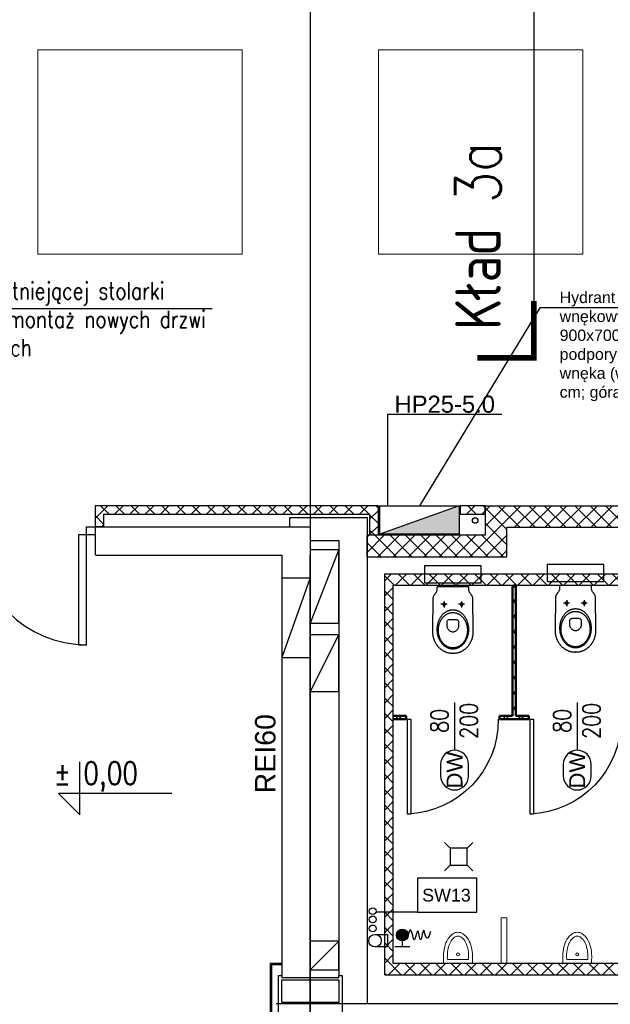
# Model space of a CAD drawing. Header units: centimetres. Extents: x -228435 to 111511, y -89367 to 428125.
# Tile 21 of 219: x -25099 to -19899, y 4995 to 13665. Entities that reach past the tile are written whole.
import ezdxf
from ezdxf.enums import TextEntityAlignment as Align

# ---------------------------------------------------------------- set-up
doc = ezdxf.new("R2010")
doc.units = ezdxf.units.CM
doc.header["$LTSCALE"] = 50
for name, pattern in [('DASHDOT2', [12.7, 6.35, -3.175, 0, -3.175]), ('HIDDEN2', [4.7625, 3.175, -1.5875]), ('HIDDENX2', [19.05, 12.7, -6.35])]:
    doc.linetypes.add(name, pattern=pattern)
doc.layers.get('0').update_dxf_attribs({"color": 8})
for name, color, linetype in [('ARCH_GK', 8, 'Continuous'), ('ARCH_INFO_ETYK_DRZWI', 8, 'Continuous'), ('ARCH_INFO_KOTY_WYSOKOŚCIOWE_IST', 8, 'Continuous'), ('ARCH_INFO_KŁADY ŚCIAN', 8, 'HIDDEN2'), ('ARCH_INFO_ODPORNOŚĆ OGNIOWA', 8, 'Continuous'), ('ARCH_INFO_OPISY', 8, 'Continuous'), ('ARCH_INFO_OPISY_PRZEGRODY', 8, 'Continuous'), ('ARCH_INFO_OSIE_IST', 8, 'DASHDOT2'), ('ARCH_MUROWANE_IST', 8, 'Continuous'), ('ARCH_OTWORY_WENTYLACJA_IST', 8, 'Continuous'), ('ARCH_STAL_IST', 8, 'Continuous'), ('ARCH_WYPOSAŻENIE_SANITARNE', 8, 'Continuous'), ('ARCH_ŚCIANKI_WC_5', 8, 'Continuous'), ('ARCH_ŚLUSARKA_DRZWI', 8, 'Continuous'), ('ARCH_ŻELBET_IST', 8, 'Continuous'), ('bgde_ opis hydranty', 8, 'Continuous'), ('KJP_HYDRANTY', 8, 'Continuous'), ('Kondygnacja -1$0$ARCH_HYDRANTY', 8, 'Continuous'), ('Osie rzutów$0$ARCH_INFO_OSIE_OPISY_IST', 8, 'Continuous')]:
    doc.layers.add(name, color=color, linetype=linetype)
doc.layers.add('ARCH_SUFITY_PODWIESZANE', color=8, linetype='HIDDENX2', lineweight=9)
doc.layers.add('ARCH_WIDOK', color=8, linetype='Continuous', lineweight=13)
doc.styles.add('Arial', font='ARIAL.TTF')
doc.styles.add('Romans', font='Romans.shx')
doc.styles.add('ROMANS-50-CM', font='romans.shx', dxfattribs={"width": 0.8, "height": 10})
doc.dimstyles.new('ISO-25', dxfattribs={"dimtxt": 2.5, "dimasz": 2.5, "dimexe": 1.25, "dimexo": 0.625, "dimtad": 1, "dimtxsty": 'Standard', "dimcen": 2.5, "dimadec": 0, "dimazin": 0, "dimtfac": 1, "dimtmove": 0, "dimatfit": 3, "dimfxl": 0, "dimarcsym": 0})
pattern_1 = [(45, (-121140, -45000), (-67.35192, 67.35192), []), (135, (-121140, -45000), (-67.35192, -67.35192), [])]

# ---------------------------------------------------------------- blocks, each defined once
blk = doc.blocks.new('SU Lampy kwadratowe +0')
at = {"layer": 'ARCH_SUFITY_PODWIESZANE', "ltscale": 2.5}
for points in [[(9620, 5840), (9800, 5840), (9800, 5660), (9620, 5660)], [(9920, 5840), (10100, 5840), (10100, 5660), (9920, 5660)]]:
    blk.add_lwpolyline(points, close=True, dxfattribs=at)
blk = doc.blocks.new('DRZWI_DÓŁ 200')
at = {"layer": 'ARCH_INFO_ETYK_DRZWI'}
blk.add_line((0, 0), (0, -60), dxfattribs=at)
blk.add_lwpolyline([(-17.5, -77.5), (-17.5, -92.5, 1), (17.5, -92.5), (17.5, -77.5, 1)], format="xyb", close=True, dxfattribs=at)
at = {"layer": 'ARCH_INFO_ETYK_DRZWI', "style": 'Romans', "width": 0.8}
for tag, p in [('ADS_DRZWI:SZEROKOŚĆ', (-7.9, -23)), ('ADS_DRZWI:WYSOKOŚĆ', (29, -23))]:
    blk.add_attdef(tag, text='', height=22, rotation=90, dxfattribs=at).set_placement(p, align=Align.CENTER)
at = {"layer": 'ARCH_INFO_ETYK_DRZWI', "color": 1, "style": 'Arial'}
blk.add_attdef('ADS_DRZWI:ODPORNOŚĆ_OGNIOWA', text='', height=22, dxfattribs=at).set_placement((-0.1, 13.3), align=Align.BOTTOM_CENTER)
at = {"layer": 'ARCH_INFO_ETYK_DRZWI', "style": 'Arial'}
blk.add_attdef('ADS_DRZWI:SYMBOL', text='', height=20, rotation=90, dxfattribs=at).set_placement((-10, -85), align=Align.TOP_CENTER)
blk = doc.blocks.new('WC')
at = {"color": 0, "linetype": 'ByBlock', "lineweight": -2}
blk.add_line((-0.25, 58.5), (0.23, 58.5), dxfattribs=at)
for points in [[(-0.25, 58.5), (-0.49, 58.5), (-0.98, 58.48), (-1.49, 58.46), (-2, 58.42), (-2.52, 58.36), (-3.05, 58.3), (-3.57, 58.21), (-4.09, 58.12), (-4.6, 58), (-5.09, 57.87), (-5.57, 57.72), (-5.96, 57.58), (-6.34, 57.43), (-6.73, 57.27), (-7.1, 57.1), (-7.48, 56.93), (-7.85, 56.74), (-8.22, 56.55), (-8.58, 56.34), (-8.94, 56.13), (-9.29, 55.9), (-9.64, 55.67), (-9.99, 55.43), (-10.33, 55.19), (-10.66, 54.93), (-10.99, 54.66), (-11.32, 54.39), (-11.63, 54.11), (-11.95, 53.82), (-12.25, 53.52), (-12.56, 53.21), (-12.85, 52.9), (-13.14, 52.58), (-13.42, 52.25), (-13.7, 51.91), (-13.96, 51.57), (-14.23, 51.22), (-14.48, 50.86), (-14.73, 50.5), (-14.97, 50.13), (-15.2, 49.75), (-15.42, 49.36), (-15.64, 48.97), (-15.84, 48.57), (-16.04, 48.17), (-16.23, 47.76), (-16.41, 47.34), (-16.59, 46.91), (-16.75, 46.49), (-16.91, 46.05), (-17.05, 45.61), (-17.19, 45.16), (-17.31, 44.71), (-17.43, 44.25), (-17.54, 43.79), (-17.63, 43.32), (-17.72, 42.85), (-17.79, 42.37), (-17.86, 41.88), (-17.91, 41.41), (-17.96, 40.92), (-17.99, 40.42), (-18.01, 39.92), (-18.02, 39.41), (-18.02, 38.9), (-18.02, 38.9), (-17.55, 10.27), (-17.52, 9.83), (-17.44, 9.41), (-17.32, 9), (-17.17, 8.61), (-16.98, 8.24), (-16.77, 7.88), (-16.54, 7.52), (-16.3, 7.17), (-16.04, 6.82), (-15.79, 6.48), (-15.53, 6.13), (-15.27, 5.78), (-15.03, 5.42), (-14.8, 5.06), (-14.6, 4.68), (-14.41, 4.29), (-14.26, 3.89), (-14.15, 3.46), (-14.08, 3.02), (-14.05, 2.55), (-14.05, 0.68), (-13.98, 0.3), (-13.74, 0.07), (-13.23, 0), (-0.01, 0), (13.21, 0), (13.72, 0.07), (13.96, 0.3), (14.03, 0.68), (14.03, 2.55), (14.06, 3.02), (14.13, 3.46), (14.24, 3.89), (14.39, 4.29), (14.57, 4.68), (14.78, 5.06), (15.01, 5.42), (15.25, 5.78), (15.51, 6.13), (15.76, 6.48), (16.02, 6.82), (16.28, 7.17), (16.52, 7.52), (16.75, 7.88), (16.96, 8.24), (17.15, 8.61), (17.3, 9), (17.42, 9.41), (17.5, 9.83), (17.53, 10.27), (17.99, 38.9), (18, 39.41), (17.99, 39.92), (17.97, 40.42), (17.94, 40.92), (17.89, 41.41), (17.84, 41.88), (17.77, 42.37), (17.7, 42.85), (17.61, 43.32), (17.52, 43.79), (17.41, 44.25), (17.29, 44.71), (17.17, 45.16), (17.03, 45.61), (16.89, 46.05), (16.73, 46.49), (16.57, 46.91), (16.39, 47.34), (16.21, 47.76), (16.02, 48.17), (15.82, 48.57), (15.62, 48.97), (15.4, 49.36), (15.18, 49.75), (14.94, 50.13), (14.71, 50.5), (14.46, 50.86), (14.2, 51.22), (13.94, 51.57), (13.68, 51.91), (13.4, 52.25), (13.12, 52.58), (12.83, 52.9), (12.53, 53.21), (12.23, 53.52), (11.93, 53.82), (11.61, 54.11), (11.29, 54.39), (10.97, 54.66), (10.64, 54.93), (10.31, 55.19), (9.97, 55.43), (9.62, 55.67), (9.27, 55.9), (8.92, 56.13), (8.56, 56.34), (8.2, 56.55), (7.83, 56.74), (7.46, 56.93), (7.08, 57.1), (6.7, 57.27), (6.32, 57.43), (5.94, 57.58), (5.55, 57.72), (5.55, 57.72), (5.07, 57.87), (4.58, 58), (4.07, 58.12), (3.55, 58.21), (3.03, 58.3), (2.5, 58.36), (1.98, 58.42), (1.46, 58.46), (0.96, 58.48), (0.46, 58.5), (0.23, 58.5)], [(-7.75, 12.95), (-7.75, 18.26)], [(7.75, 12.95), (7.75, 18.26)], [(-10.36, 15.46), (-4.9, 15.46)], [(5.15, 15.46), (10.6, 15.46)]]:
    blk.add_lwpolyline(points, dxfattribs=at)
for points in [[(-0.01, 20.3), (-0.41, 20.31), (-0.8, 20.33), (-1.19, 20.37), (-1.58, 20.42), (-1.97, 20.48), (-2.35, 20.55), (-2.73, 20.64), (-3.1, 20.75), (-3.48, 20.86), (-3.84, 20.99), (-4.21, 21.13), (-4.56, 21.28), (-4.92, 21.44), (-5.27, 21.62), (-5.61, 21.81), (-5.95, 22.01), (-6.29, 22.22), (-6.62, 22.44), (-6.94, 22.67), (-7.26, 22.91), (-7.58, 23.17), (-7.88, 23.43), (-8.18, 23.71), (-8.48, 23.99), (-8.77, 24.28), (-9.05, 24.58), (-9.33, 24.9), (-9.6, 25.22), (-9.86, 25.55), (-10.11, 25.89), (-10.36, 26.23), (-10.6, 26.59), (-10.84, 26.95), (-11.06, 27.32), (-11.28, 27.7), (-11.49, 28.09), (-11.69, 28.48), (-11.88, 28.89), (-12.07, 29.29), (-12.24, 29.71), (-12.41, 30.13), (-12.57, 30.56), (-12.72, 30.99), (-12.86, 31.43), (-12.99, 31.88), (-13.11, 32.33), (-13.22, 32.79), (-13.32, 33.25), (-13.41, 33.72), (-13.49, 34.19), (-13.56, 34.66), (-13.63, 35.14), (-13.67, 35.63), (-13.71, 36.12), (-13.74, 36.61), (-13.76, 37.11), (-13.76, 37.61), (-13.76, 37.61), (-13.76, 38.11), (-13.74, 38.6), (-13.71, 39.1), (-13.67, 39.59), (-13.63, 40.07), (-13.56, 40.55), (-13.49, 41.03), (-13.41, 41.5), (-13.32, 41.95), (-13.22, 42.42), (-13.11, 42.87), (-12.99, 43.32), (-12.86, 43.77), (-12.72, 44.21), (-12.57, 44.64), (-12.41, 45.07), (-12.24, 45.49), (-12.07, 45.91), (-11.88, 46.32), (-11.69, 46.72), (-11.49, 47.11), (-11.28, 47.5), (-11.06, 47.88), (-10.84, 48.25), (-10.6, 48.61), (-10.36, 48.97), (-10.11, 49.32), (-9.86, 49.65), (-9.6, 49.98), (-9.33, 50.3), (-9.05, 50.62), (-8.77, 50.92), (-8.48, 51.21), (-8.18, 51.5), (-7.88, 51.77), (-7.58, 52.03), (-7.26, 52.29), (-6.94, 52.53), (-6.62, 52.76), (-6.29, 52.98), (-5.95, 53.19), (-5.61, 53.39), (-5.27, 53.58), (-4.92, 53.76), (-4.56, 53.92), (-4.21, 54.07), (-3.84, 54.21), (-3.48, 54.34), (-3.1, 54.46), (-2.73, 54.56), (-2.35, 54.65), (-1.97, 54.72), (-1.58, 54.79), (-1.19, 54.83), (-0.8, 54.87), (-0.41, 54.89), (-0.01, 54.9), (-0.01, 54.9), (0.39, 54.89), (0.78, 54.87), (1.17, 54.83), (1.56, 54.79), (1.95, 54.72), (2.33, 54.65), (2.71, 54.56), (3.08, 54.46), (3.45, 54.34), (3.82, 54.21), (4.18, 54.07), (4.54, 53.92), (4.9, 53.76), (5.25, 53.58), (5.59, 53.39), (5.93, 53.19), (6.27, 52.98), (6.6, 52.76), (6.92, 52.53), (7.24, 52.29), (7.55, 52.03), (7.86, 51.77), (8.16, 51.5), (8.46, 51.21), (8.75, 50.92), (9.03, 50.62), (9.31, 50.3), (9.58, 49.98), (9.84, 49.65), (10.09, 49.32), (10.34, 48.97), (10.58, 48.61), (10.81, 48.25), (11.04, 47.88), (11.26, 47.5), (11.47, 47.11), (11.67, 46.72), (11.86, 46.32), (12.05, 45.91), (12.22, 45.49), (12.39, 45.07), (12.55, 44.64), (12.7, 44.21), (12.84, 43.77), (12.97, 43.32), (13.09, 42.87), (13.2, 42.42), (13.3, 41.95), (13.39, 41.5), (13.47, 41.03), (13.54, 40.55), (13.6, 40.07), (13.65, 39.59), (13.69, 39.1), (13.72, 38.6), (13.74, 38.11), (13.74, 37.61), (13.74, 37.61), (13.74, 37.11), (13.72, 36.61), (13.69, 36.12), (13.65, 35.63), (13.6, 35.14), (13.54, 34.66), (13.47, 34.19), (13.39, 33.72), (13.3, 33.25), (13.2, 32.79), (13.09, 32.33), (12.97, 31.88), (12.84, 31.43), (12.7, 30.99), (12.55, 30.56), (12.39, 30.13), (12.22, 29.71), (12.05, 29.29), (11.86, 28.89), (11.67, 28.48), (11.47, 28.09), (11.26, 27.7), (11.04, 27.32), (10.81, 26.95), (10.58, 26.59), (10.34, 26.23), (10.09, 25.89), (9.84, 25.55), (9.58, 25.22), (9.31, 24.9), (9.03, 24.58), (8.75, 24.28), (8.46, 23.99), (8.16, 23.71), (7.86, 23.43), (7.55, 23.17), (7.24, 22.91), (6.92, 22.67), (6.6, 22.44), (6.27, 22.22), (5.93, 22.01), (5.59, 21.81), (5.25, 21.62), (4.9, 21.44), (4.54, 21.28), (4.18, 21.13), (3.82, 20.99), (3.45, 20.86), (3.08, 20.75), (2.71, 20.64), (2.33, 20.55), (1.95, 20.48), (1.56, 20.42), (1.17, 20.37), (0.78, 20.33), (0.39, 20.31), (-0.01, 20.3)], [(-0.01, 22.76), (-0.41, 22.77), (-0.82, 22.79), (-1.21, 22.83), (-1.61, 22.89), (-2, 22.95), (-2.39, 23.04), (-2.77, 23.13), (-3.15, 23.24), (-3.52, 23.36), (-3.89, 23.5), (-4.26, 23.65), (-4.62, 23.81), (-4.97, 23.99), (-5.32, 24.18), (-5.67, 24.38), (-6.01, 24.59), (-6.34, 24.82), (-6.66, 25.05), (-6.98, 25.3), (-7.3, 25.56), (-7.61, 25.83), (-7.91, 26.11), (-8.2, 26.4), (-8.48, 26.7), (-8.76, 27.01), (-9.03, 27.33), (-9.3, 27.66), (-9.55, 28), (-9.8, 28.35), (-10.04, 28.71), (-10.27, 29.07), (-10.49, 29.45), (-10.7, 29.83), (-10.9, 30.22), (-11.1, 30.62), (-11.28, 31.02), (-11.46, 31.44), (-11.62, 31.85), (-11.78, 32.28), (-11.92, 32.71), (-12.05, 33.15), (-12.18, 33.6), (-12.29, 34.05), (-12.39, 34.5), (-12.48, 34.97), (-12.56, 35.43), (-12.63, 35.91), (-12.68, 36.38), (-12.73, 36.86), (-12.76, 37.35), (-12.78, 37.84), (-12.78, 38.33), (-12.78, 38.33), (-12.78, 38.82), (-12.76, 39.31), (-12.73, 39.8), (-12.68, 40.28), (-12.63, 40.75), (-12.56, 41.23), (-12.48, 41.69), (-12.39, 42.14), (-12.29, 42.6), (-12.18, 43.05), (-12.05, 43.49), (-11.92, 43.93), (-11.78, 44.36), (-11.62, 44.79), (-11.46, 45.21), (-11.28, 45.62), (-11.1, 46.03), (-10.9, 46.42), (-10.7, 46.82), (-10.49, 47.2), (-10.27, 47.57), (-10.04, 47.94), (-9.8, 48.29), (-9.55, 48.64), (-9.3, 48.98), (-9.03, 49.31), (-8.76, 49.63), (-8.48, 49.94), (-8.2, 50.24), (-7.91, 50.54), (-7.61, 50.82), (-7.3, 51.08), (-6.98, 51.34), (-6.66, 51.59), (-6.34, 51.83), (-6.01, 52.05), (-5.67, 52.26), (-5.32, 52.47), (-4.97, 52.65), (-4.62, 52.83), (-4.26, 52.99), (-3.89, 53.14), (-3.52, 53.28), (-3.15, 53.4), (-2.77, 53.51), (-2.39, 53.61), (-2, 53.69), (-1.61, 53.76), (-1.21, 53.81), (-0.82, 53.85), (-0.41, 53.87), (-0.01, 53.88), (-0.01, 53.88), (0.39, 53.87), (0.8, 53.85), (1.19, 53.81), (1.59, 53.76), (1.98, 53.69), (2.37, 53.61), (2.75, 53.51), (3.13, 53.4), (3.5, 53.28), (3.87, 53.14), (4.24, 52.99), (4.6, 52.83), (4.95, 52.65), (5.3, 52.47), (5.65, 52.26), (5.99, 52.05), (6.32, 51.83), (6.64, 51.59), (6.96, 51.34), (7.28, 51.08), (7.58, 50.82), (7.89, 50.54), (8.18, 50.24), (8.46, 49.94), (8.74, 49.63), (9.01, 49.31), (9.28, 48.98), (9.53, 48.64), (9.78, 48.29), (10.02, 47.94), (10.25, 47.57), (10.47, 47.2), (10.68, 46.82), (10.88, 46.42), (11.08, 46.03), (11.26, 45.62), (11.44, 45.21), (11.6, 44.79), (11.75, 44.36), (11.9, 43.93), (12.03, 43.49), (12.16, 43.05), (12.27, 42.6), (12.37, 42.14), (12.46, 41.69), (12.54, 41.23), (12.61, 40.75), (12.66, 40.28), (12.7, 39.8), (12.74, 39.31), (12.75, 38.82), (12.76, 38.33), (12.76, 38.33), (12.75, 37.84), (12.74, 37.35), (12.7, 36.86), (12.66, 36.38), (12.61, 35.91), (12.54, 35.43), (12.46, 34.97), (12.37, 34.5), (12.27, 34.05), (12.16, 33.6), (12.03, 33.15), (11.9, 32.71), (11.75, 32.28), (11.6, 31.85), (11.44, 31.44), (11.26, 31.02), (11.08, 30.62), (10.88, 30.22), (10.68, 29.83), (10.47, 29.45), (10.25, 29.07), (10.02, 28.71), (9.78, 28.35), (9.53, 28), (9.28, 27.66), (9.01, 27.33), (8.74, 27.01), (8.46, 26.7), (8.18, 26.4), (7.89, 26.11), (7.58, 25.83), (7.28, 25.56), (6.96, 25.3), (6.64, 25.05), (6.32, 24.82), (5.99, 24.59), (5.65, 24.38), (5.3, 24.18), (4.95, 23.99), (4.6, 23.81), (4.24, 23.65), (3.87, 23.5), (3.5, 23.36), (3.13, 23.24), (2.75, 23.13), (2.37, 23.04), (1.98, 22.95), (1.59, 22.89), (1.19, 22.83), (0.8, 22.79), (0.39, 22.77), (-0.01, 22.76)], [(-0.24, 28.82), (-2.93, 28.82), (-3.62, 28.9), (-4.15, 29.12), (-4.52, 29.44), (-4.77, 29.82), (-4.91, 30.24), (-4.98, 30.64), (-5, 30.99), (-5.01, 34.75), (-4.98, 35.23), (-4.9, 35.71), (-4.77, 36.17), (-4.6, 36.61), (-4.39, 37.04), (-4.14, 37.45), (-3.86, 37.83), (-3.55, 38.19), (-3.21, 38.52), (-2.85, 38.83), (-2.47, 39.1), (-2.08, 39.33), (-1.67, 39.53), (-1.26, 39.69), (-0.84, 39.81), (-0.43, 39.88), (-0.01, 39.91), (0.4, 39.88), (0.82, 39.81), (1.23, 39.69), (1.65, 39.53), (2.05, 39.33), (2.45, 39.1), (2.83, 38.82), (3.19, 38.52), (3.53, 38.18), (3.84, 37.82), (4.12, 37.43), (4.37, 37.02), (4.58, 36.59), (4.75, 36.15), (4.88, 35.68), (4.96, 35.21), (4.99, 34.72), (4.99, 30.97), (4.97, 30.62), (4.9, 30.23), (4.75, 29.82), (4.5, 29.44), (4.13, 29.12), (3.61, 28.9), (2.92, 28.82)], [(-6.6, 15.46), (-6.67, 15.87), (-6.84, 16.19), (-7.1, 16.42), (-7.41, 16.56), (-7.75, 16.61), (-8.09, 16.56), (-8.41, 16.42), (-8.66, 16.19), (-8.84, 15.87), (-8.9, 15.46), (-8.84, 15.04), (-8.66, 14.72), (-8.41, 14.49), (-8.09, 14.35), (-7.75, 14.31), (-7.41, 14.35), (-7.1, 14.49), (-6.84, 14.72), (-6.67, 15.04), (-6.6, 15.46)], [(8.9, 15.46), (8.84, 15.87), (8.66, 16.19), (8.4, 16.42), (8.09, 16.56), (7.75, 16.61), (7.41, 16.56), (7.1, 16.42), (6.84, 16.19), (6.67, 15.87), (6.6, 15.46), (6.67, 15.04), (6.84, 14.72), (7.1, 14.49), (7.41, 14.35), (7.75, 14.31), (8.09, 14.35), (8.41, 14.49), (8.66, 14.72), (8.84, 15.04), (8.9, 15.46)]]:
    blk.add_lwpolyline(points, close=True, dxfattribs=at)
at = {"color": 0, "linetype": 'ByBlock', "lineweight": -2, "ltscale": 3}
blk.add_lwpolyline([(25, -18.5), (25, -3.5), (-25, -3.5), (-25, -18.5)], close=True, dxfattribs=at)
blk = doc.blocks.new('pissoir')
at = {"lineweight": 5}
for p, q in [((-3.32, 12.7), (0, 12.7)), ((-3.32, 9.25), (-3.32, -9.25)), ((0, 12.7), (0, -12.7)), ((-3.32, -12.7), (0, -12.7))]:
    blk.add_line(p, q, dxfattribs=at)
for points in [[(-3.32, 12.7, 0.006599), (-6.19, 12.75, 0.060974), (-14.71, 11.71, 0.074343), (-21.22, 9.02, 0.106943), (-26.04, 4.49, 0.152216), (-27.44, 0, 0.152216), (-26.04, -4.49, 0.106943), (-21.22, -9.02, 0.074343), (-14.71, -11.71, 0.060974), (-6.19, -12.75, 0.006599), (-3.32, -12.7)], [(-6.19, 9.35, 0.053465), (-13.4, 8.58, 0.067315), (-18.81, 6.61, 0.105184), (-22.93, 3.2, 0.16885), (-24.04, 0, 0.16885)], [(-24.04, 0, 0.16885), (-22.93, -3.2, 0.105184), (-18.81, -6.61, 0.067315), (-13.4, -8.58, 0.053465), (-6.19, -9.35, 0.053465)]]:
    blk.add_lwpolyline(points, format="xyb", dxfattribs=at)
blk.add_circle((-7.92, 0), 1.29, dxfattribs=at)
for centre, start, end in [((-5.31, -6.13), 82.62287, 93.27143), ((-5.31, 6.13), 266.72857, 277.37713)]:
    blk.add_arc(centre, 15.51, start, end, dxfattribs=at)
blk = doc.blocks.new('Poziom 0_część B$0$złączka')
at = {"ltscale": 100}
h = blk.add_hatch(color=256, dxfattribs=at)
edge = h.paths.add_edge_path()
edge.add_arc((10.13, 0), 5.2, 0, 360)
for p, q in [((0, 6.5), (0, -6.5)), ((4.93, 0), (0, 0)), ((13.32, -6.15), (10.13, -5.2)), ((11.45, -8.74), (13.27, -8.23)), ((13.27, -8.23), (14.47, -7.64)), ((14.63, -6.95), (13.32, -6.15)), ((14.47, -7.64), (14.63, -6.95)), ((6.08, -10.51), (6.36, -10.07)), ((6.6, -10.96), (6.08, -10.51)), ((6.13, -16.13), (6.36, -15.82)), ((6.64, -16.47), (6.13, -16.13)), ((6.36, -10.07), (7.57, -9.64)), ((6.36, -15.82), (7.21, -15.51)), ((7.7, -11.42), (6.6, -10.96)), ((7.74, -16.82), (6.64, -16.47)), ((7.21, -15.51), (8.46, -15.21)), ((7.57, -9.64), (9.41, -9.21)), ((9.15, -11.88), (7.7, -11.42)), ((9.2, -17.18), (7.74, -16.82)), ((8.46, -15.21), (9.92, -14.91)), ((10.71, -12.33), (9.15, -11.88)), ((10.8, -17.55), (9.2, -17.18)), ((9.41, -9.21), (11.45, -8.74)), ((9.92, -14.91), (11.38, -14.6)), ((12.14, -12.77), (10.71, -12.33)), ((11.38, -14.6), (12.64, -14.28)), ((13.23, -13.18), (12.14, -12.77)), ((12.64, -14.28), (13.49, -13.94)), ((13.73, -13.58), (13.23, -13.18)), ((13.49, -13.94), (13.73, -13.58)), ((7.3, -21.72), (8.09, -21.01)), ((7.63, -22.57), (7.3, -21.72)), ((9.51, -23.61), (7.63, -22.57)), ((8.09, -21.01), (9.58, -20.43)), ((13.36, -24.87), (9.51, -23.61)), ((9.58, -20.43), (11.34, -19.94)), ((12.3, -17.93), (10.8, -17.55)), ((11.34, -19.94), (12.95, -19.51)), ((13.48, -18.32), (12.3, -17.93)), ((12.95, -19.51), (13.98, -19.11)), ((14.12, -18.71), (13.48, -18.32)), ((13.98, -19.11), (14.12, -18.71))]:
    blk.add_line(p, q, dxfattribs=at)
blk.add_circle((10.13, 0), 5.2, dxfattribs=at)
blk = doc.blocks.new('Poziom 0_część B$0$WPUST PODŁOGOWY')
for points in [[(-12.5, 12.5), (-7.5, 7.5)], [(12.5, 12.5), (7.5, 7.5)], [(-7.5, -7.5), (-12.5, -12.5)], [(7.5, -7.5), (12.5, -12.5)]]:
    blk.add_lwpolyline(points)
blk.add_lwpolyline([(-7.5, 7.5), (7.5, 7.5), (7.5, -7.5), (-7.5, -7.5)], close=True)
blk = doc.blocks.new('Linie kładów 0')
at = {"layer": 'ARCH_INFO_KŁADY ŚCIAN', "ltscale": 10, "const_width": 1}
blk.add_lwpolyline([(10056.93, 5618.71), (10056.93, 11674.11)], dxfattribs=at)
at = {"layer": 'ARCH_INFO_KŁADY ŚCIAN', "linetype": 'Continuous', "const_width": 5}
blk.add_lwpolyline([(10006.93, 5568.71), (10056.93, 5568.71), (10056.93, 5618.71)], dxfattribs=at)
at = {"layer": 'ARCH_INFO_KŁADY ŚCIAN', "insert": (9987.64, 5593.32), "char_height": 40, "width": 626.5327, "attachment_point": 1, "rotation": 90, "style": 'ROMANS-50-CM'}
blk.add_mtext('Kład 3a', dxfattribs=at)
blk = doc.blocks.new('Osie rzutów')
at = {"layer": 'ARCH_INFO_OSIE_IST', "ltscale": 10}
for p, q in [((9860, 12510), (9860, 4623.26)), ((4436.04, 5600), (15156.54, 5600)), ((9860, 4970), (9860, 5030)), ((4436.04, 5000), (15156.54, 5000)), ((9890, 5000), (9830, 5000))]:
    blk.add_line(p, q, dxfattribs=at)

msp = doc.modelspace()

# ---------------------------------------------------------------- hatches: boundary and pattern name
at = {"layer": 'ARCH_GK', "linetype": 'Continuous', "lineweight": -3}
h = msp.add_hatch(dxfattribs=at)
h.set_pattern_fill('ANSI37', color=256, scale=30, angle=-360, style=0)
h.set_pattern_definition(pattern_1)
h.paths.add_polyline_path([(-21000, 9385), (-21000, 9125), (-22040.00002, 9125), (-22040.00002, 8935), (-20810, 8935), (-20810, 9195), (-17520, 9195), (-17520, 8785), (-21885, 8785), (-21885, 5255), (-17520, 5255), (-17520, 5000), (-17370, 5000), (-17370, 5255), (-15970, 5255), (-13320, 5255), (-13320, 5000), (-13120, 5000), (-13120, 5255), (-7465, 5255), (-7465, 5000), (-7265, 5000), (-7265, 5255), (-3215, 5255), (-3215, 5000), (-3065, 5000), (-3065, 5255), (3210, 5255), (3210, 5000), (3410, 5000), (3410, 11345), (3210, 11345), (3210, 9385), (2525, 9385), (2525, 9185), (3210, 9185), (3210, 5355), (1375, 5355), (1375, 9185), (1375, 9385), (1225, 9385), (-8228.75, 9385), (-8228.75, 9045), (-8228.75, 8945), (-7465, 8945), (-7465, 7327), (-7265, 7327), (-7265, 8945), (-3215, 8945), (-3215, 7305), (-3065, 7305), (-3065, 7850), (-3065, 8945), (1225, 8945), (1225, 5355), (-3065, 5355), (-3065, 6075), (-3215, 6075), (-3215, 5355), (-7265, 5355), (-7265, 5825), (-7465, 5825), (-7465, 5355), (-10192.5, 5355), (-10192.5, 8945), (-9428.75, 8945), (-9428.75, 9045), (-9428.75, 9385), (-11156.25, 9385), (-11156.25, 9045), (-11156.25, 8945), (-10392.5, 8945), (-10392.5, 5355), (-13120, 5355), (-13120, 5825), (-13320, 5825), (-13320, 5355), (-16070, 5355), (-17370, 5355), (-17370, 6075), (-17520, 6075), (-17520, 5355), (-21810, 5355), (-21810, 8685), (-17520, 8685), (-17520, 7305), (-17370, 7305), (-17370, 8945), (-13320, 8945), (-13320, 7327), (-13120, 7327), (-13120, 8945), (-12356.25, 8945), (-12356.25, 9045), (-12356.25, 9385)])
h.paths.add_polyline_path([(-13320, 9195), (-13320, 9045), (-17370, 9045), (-17370, 9195)], flags=16)
h.paths.add_polyline_path([(-13120, 9195), (-12431.25, 9195), (-12431.25, 9045), (-13120, 9045)], flags=16)
h.paths.add_polyline_path([(-11081.25, 9195), (-10392.5, 9195), (-10392.5, 9045), (-11081.25, 9045)], flags=16)
h.paths.add_polyline_path([(-10192.5, 9195), (-9503.75, 9195), (-9503.75, 9045), (-10192.5, 9045)], flags=16)
h.paths.add_polyline_path([(-8153.75, 9195), (-7465, 9195), (-7465, 9045), (-8153.75, 9045)], flags=16)
h.paths.add_polyline_path([(-7265, 9195), (-3215, 9195), (-3215, 9045), (-7265, 9045)], flags=16)
h.paths.add_polyline_path([(-3065, 9195), (1225, 9195), (1225, 9045), (-3065, 9045)], flags=16)
h = msp.add_hatch(dxfattribs=at)
h.set_pattern_fill('ANSI37', color=256, scale=30, angle=-360, style=0)
h.set_pattern_definition(pattern_1)
h.paths.add_polyline_path([(-24435.00002, 9385), (-24435.00002, 9200), (-24360.00002, 9200), (-24360.00002, 9310), (-22015, 9310), (-22015, 9125), (-21940, 9125), (-21940, 9385)])
h = msp.add_hatch(dxfattribs=at)
h.set_pattern_fill('ANSI37', color=256, scale=30, angle=-360, style=0)
h.set_pattern_definition(pattern_1)
h.paths.add_polyline_path([(-21220, 9310), (-21000, 9310), (-21000, 9385), (-21220, 9385)])
at = {"layer": 'ARCH_ŚCIANKI_WC_5', "linetype": 'Continuous', "lineweight": -3}
h = msp.add_hatch(dxfattribs=at)
h.set_pattern_fill('ANSI37', color=256, scale=30, style=0)
h.set_pattern_definition([(45, (-120770, -45000), (-67.35192, 67.35192), []), (135, (-120770, -45000), (-67.35192, -67.35192), [])])
h.paths.add_polyline_path([(-20760, 7535), (-20745, 7527.5), (-20730, 7535), (-20730, 8685), (-20745, 8715.83333), (-20760, 8685)], flags=0)
h = msp.add_hatch(dxfattribs=at)
h.set_pattern_fill('ANSI37', color=256, scale=30, angle=-360, style=0)
h.set_pattern_definition([(45, (-120770, -45000), (-67.35192, 67.35192), []), (135, (-120770, -45000), (-67.35192, -67.35192), [])])
h.paths.add_polyline_path([(-21810, 7535), (-21832.5, 7520), (-21810, 7505), (-21695, 7505), (-21695, 7535)], flags=0)
h.paths.add_polyline_path([(-20875, 7535), (-20875, 7505), (-20745, 7505), (-20745, 7527.5), (-20760, 7535)], flags=0)
h.paths.add_polyline_path([(-20730, 7535), (-20745, 7527.5), (-20745, 7505), (-20615, 7505), (-20615, 7535)], flags=0)
h.paths.add_polyline_path([(-19795, 7535), (-19795, 7505), (-19665, 7505), (-19665, 7527.5), (-19680, 7535)], flags=0)
h.paths.add_polyline_path([(-19650, 7535), (-19665, 7527.5), (-19665, 7505), (-19535, 7505), (-19535, 7535)], flags=0)
h.paths.add_polyline_path([(-18715, 7535), (-18715, 7505), (-18585, 7505), (-18585, 7527.5), (-18600, 7535)], flags=0)
h.paths.add_polyline_path([(-18570, 7535), (-18585, 7527.5), (-18585, 7505), (-18455, 7505), (-18455, 7535)], flags=0)
h.paths.add_polyline_path([(-17635, 7535), (-17635, 7505), (-17520, 7505), (-17472.5, 7520), (-17520, 7535)], flags=0)
at = {"layer": 'Kondygnacja -1$0$ARCH_HYDRANTY'}
msp.add_hatch(color=256, dxfattribs=at).paths.add_polyline_path([(-21930, 9135), (-21230, 9135), (-21230, 9385)])

# ---------------------------------------------------------------- linework, layer by layer
at = {"layer": 'ARCH_GK', "linetype": 'Continuous', "lineweight": -3}
for p, q in [((-21940, 9385, 630), (-24435.00002, 9385, 630)), ((-24435.00002, 9385, 630), (-24435.00002, 9310, 630)), ((-24435.00002, 9385, 630), (-24435.00002, 9200, 630)), ((-21940, 9125, 630), (-21940, 9385, 630)), ((-21000, 9385, 630), (-12356.25, 9385, 630)), ((-21000, 9385, 630), (-21000, 9125, 630)), ((-24360.00002, 9310, 630), (-22015, 9310, 630)), ((-24360.00002, 9310, 630), (-24360.00002, 9200, 630)), ((-22015, 9125, 630), (-22015, 9310, 630)), ((-24360.00002, 9200, 630), (-24435.00002, 9200, 630)), ((-20810, 9195, 630), (-17520, 9195, 630)), ((-20810, 8935, 630), (-20810, 9195, 630)), ((-21000, 9125, 630), (-22040.00002, 9125, 630)), ((-22040.00002, 8935, 630), (-22040.00002, 9125, 630)), ((-22040.00002, 8935, 630), (-20810, 8935, 630)), ((-21885, 8785, 630), (-17520, 8785, 630)), ((-21885, 5255, 630), (-21885, 8785, 630)), ((-21810, 8685, 630), (-17520, 8685, 630)), ((-21810, 5355, 630), (-21810, 8685, 630)), ((-17520, 5355, 630), (-21810, 5355, 630)), ((-21885, 5255, 630), (-17520, 5255, 630))]:
    msp.add_line(p, q, dxfattribs=at)
at = {"layer": 'ARCH_GK', "linetype": 'Continuous', "lineweight": -3, "elevation": 630}
msp.add_lwpolyline([(-21220, 9310), (-21000, 9310), (-21000, 9385), (-21220, 9385)], close=True, dxfattribs=at)
at = {"layer": 'ARCH_GK', "elevation": 630}
for points in [[(-22790, 5355), (-22895, 5355)], [(-22895, 5355), (-22895, 4650)], [(-22790, 5342.5), (-22895, 5342.5)], [(-22882.5, 5342.5), (-22882.5, 4650)]]:
    msp.add_lwpolyline(points, dxfattribs=at)
at = {"layer": 'ARCH_INFO_KOTY_WYSOKOŚCIOWE_IST', "elevation": 630}
msp.add_lwpolyline([(-23759.76337, 6850.40215), (-24756.94731, 6850.40215), (-24569.44731, 6662.90215), (-24569.44731, 7131.33584)], dxfattribs=at)
at = {"layer": 'ARCH_INFO_OPISY_PRZEGRODY', "elevation": 630}
msp.add_lwpolyline([(-21597.63823, 5805.66346), (-21072.63823, 5805.66346), (-21072.63823, 6105.66346), (-21597.63823, 6105.66346), (-21597.63823, 5805.66346)], close=True, dxfattribs=at)
msp.add_lwpolyline([(-21597.63823, 5805.66346), (-21959.07816, 5805.66346)], dxfattribs=at)
at = {"layer": 'ARCH_MUROWANE_IST', "ltscale": 4}
for p, q in [((-22720.00002, 9200, 630), (-22720.00002, 9280, 630)), ((-22720.00002, 9280, 630), (-22040.00002, 9280, 630)), ((-22040.00002, 9280, 630), (-22040.00002, 5000, 630)), ((-22290, 5300, 630), (-22290, 5550, 630)), ((-10820, 5000, 630), (-22260, 5000, 630))]:
    msp.add_line(p, q, dxfattribs=at)
at = {"layer": 'ARCH_MUROWANE_IST', "ltscale": 4, "elevation": 630}
msp.add_lwpolyline([(-22540, 9080), (-22290.00002, 9080), (-22290, 5250)], dxfattribs=at)
at = {"layer": 'ARCH_OTWORY_WENTYLACJA_IST'}
for p, q in [((-22540, 9000.00034, 630), (-22290, 9000.00034, 630)), ((-22290, 9000.00034, 630), (-22540, 8350.00034, 630)), ((-22540, 8350.00034, 630), (-22290, 8350.00034, 630)), ((-22540, 8250.00034, 630), (-22290, 8250.00034, 630)), ((-22290, 8250.00034, 630), (-22540, 7750.00034, 630)), ((-22540, 7750.00034, 630), (-22290, 7750.00034, 630)), ((-22290, 5550, 630), (-22540, 5550, 630)), ((-22540, 5300, 630), (-22290, 5550, 630)), ((-22540, 5300, 630), (-22290, 5300, 630))]:
    msp.add_line(p, q, dxfattribs=at)
at = {"layer": 'ARCH_OTWORY_WENTYLACJA_IST', "elevation": 630}
msp.add_lwpolyline([(-21969.90078, 5610), (-21860.00002, 5610), (-21860.00002, 5500), (-21969.90078, 5500)], dxfattribs=at)
at = {"layer": 'ARCH_OTWORY_WENTYLACJA_IST'}
for centre, radius in [((-21991.00532, 5814.97865, -5670), 30), ((-21991.00532, 5742.366, -5670), 30), ((-21991.00532, 5662.83778, -5670), 30), ((-21969.90078, 5555, 630), 55)]:
    msp.add_circle(centre, radius, dxfattribs=at)
at = {"layer": 'ARCH_STAL_IST', "elevation": 630}
for points in [[(-22820, 4750), (-22820, 5250), (-22790, 5250), (-22790, 5230), (-22290, 5230), (-22290, 5250), (-22260, 5250), (-22260, 4750), (-22290, 4750), (-22290, 4770), (-22790, 4770), (-22790, 4750)], [(-22290, 5010), (-22790, 5010), (-22790, 5210), (-22290, 5210)]]:
    msp.add_lwpolyline(points, close=True, dxfattribs=at)
at = {"layer": 'ARCH_WIDOK', "elevation": 630}
msp.add_lwpolyline([(-20810, 5355), (-20810, 5755), (-20860, 5755), (-20860, 5355)], close=True, dxfattribs=at)
at = {"layer": 'ARCH_ŚCIANKI_WC_5', "linetype": 'Continuous', "lineweight": 50}
for p, q in [((-20760, 8685, 630), (-20760, 7535, 630)), ((-20730, 7535, 630), (-20730, 8685, 630)), ((-21695, 7535, 630), (-21810, 7535, 630)), ((-21810, 7505, 630), (-21695, 7505, 630)), ((-21695, 7505, 630), (-21695, 7535, 630)), ((-20875, 7535, 630), (-20875, 7505, 630)), ((-20760, 7535, 630), (-20875, 7535, 630)), ((-20875, 7505, 630), (-20615, 7505, 630)), ((-20615, 7535, 630), (-20730, 7535, 630)), ((-20615, 7505, 630), (-20615, 7535, 630))]:
    msp.add_line(p, q, dxfattribs=at)
at = {"layer": 'ARCH_ŚLUSARKA_DRZWI', "linetype": 'Continuous', "lineweight": -3, "elevation": 630}
for points in [[(-24510.00002, 9200), (-24435.00002, 9200), (-24435.00002, 9130), (-24510.00002, 9130)], [(-24510.00002, 9130), (-24580.00002, 9130), (-24580.00002, 8160), (-24510.00002, 8160)], [(-21685, 7505), (-21655, 7505), (-21655, 6670), (-21685, 6670)], [(-20605, 7505), (-20575, 7505), (-20575, 6670), (-20605, 6670)]]:
    msp.add_lwpolyline(points, close=True, dxfattribs=at)
at = {"layer": 'ARCH_ŚLUSARKA_DRZWI', "linetype": 'Continuous', "lineweight": -3}
msp.add_arc((-24510.00002, 9130, 630), 970, 180, 270, dxfattribs=at)
at = {"layer": 'ARCH_ŚLUSARKA_DRZWI', "linetype": 'Continuous', "lineweight": -3, "extrusion": (0, 0, -1)}
for centre in [(21715.51262, 7499.96718, -630), (20635.51262, 7499.96718, -630)]:
    msp.add_arc(centre, 830.52787, 179.652797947, 267.894546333, dxfattribs=at)
at = {"layer": 'ARCH_ŻELBET_IST', "ltscale": 4}
for p, q in [((-24435.00002, 9200, 630), (-24435.00002, 8950, 630)), ((-24435.00002, 9200, 630), (-22540, 9200, 630)), ((-22540, 9200, 630), (-22540, 7750.00034, 630)), ((-22790, 8950, 630), (-22790, 8750.00034, 630)), ((-22540, 5230, 630), (-22540, 8950, 630)), ((-22290, 8350.00034, 630), (-22290, 9000.00034, 630)), ((-22790, 8750.00034, 630), (-22540, 8750.00034, 630)), ((-22540, 8750.00034, 630), (-22790, 8050.00034, 630)), ((-22290, 7750.00034, 630), (-22290, 8250.00034, 630)), ((-22790, 8050.00034, 630), (-22540, 8050.00034, 630))]:
    msp.add_line(p, q, dxfattribs=at)
at = {"layer": 'ARCH_ŻELBET_IST', "ltscale": 4, "elevation": 630}
msp.add_lwpolyline([(-24430.00002, 8950), (-22790, 8950), (-22790, 5230)], dxfattribs=at)
at = {"layer": 'bgde_ opis hydranty', "ltscale": 1.5, "elevation": -5670}
msp.add_lwpolyline([(-18091.45945, 11128.87856), (-20518.45897, 11128.87856), (-21580, 9385)], dxfattribs=at)
at = {"layer": 'KJP_HYDRANTY', "elevation": -5670}
msp.add_lwpolyline([(-20854.24472, 10188.64542), (-21861.17954, 10188.64542), (-21861.17954, 9385)], dxfattribs=at)
at = {"layer": 'KJP_HYDRANTY', "const_width": 10, "elevation": 630}
for points in [[(-21930, 9135), (-21930, 9385), (-21230, 9385), (-21230, 9135), (-21930, 9135)], [(-21930, 9135), (-21230, 9385)]]:
    msp.add_lwpolyline(points, dxfattribs=at)
at = {"layer": 'KJP_HYDRANTY', "elevation": 630}
msp.add_lwpolyline([(-21930, 9135), (-21930, 9385), (-21230, 9385), (-21230, 9135)], close=True, dxfattribs=at)
at = {"layer": 'KJP_HYDRANTY'}
msp.add_circle((-21088.59065, 9255, 630), 23.9746, dxfattribs=at)

# ---------------------------------------------------------------- block references
at = {"layer": 'ARCH_INFO_ETYK_DRZWI', "linetype": 'Continuous', "lineweight": -3}
ref = msp.add_blockref('DRZWI_DÓŁ 200', (-21270.04224, 7652.11189, 630), dxfattribs=dict(at, xscale=7, yscale=7, zscale=7))
ref.add_attrib('ADS_DRZWI:SYMBOL', 'DW', dxfattribs={"height": 140, "rotation": 90, "style": 'Arial'}).set_placement((-21340.04224, 7057.11189, 630), align=Align.TOP_CENTER)
ref.add_attrib('ADS_DRZWI:SZEROKOŚĆ', '80', dxfattribs={"height": 154, "rotation": 90, "style": 'Romans', "width": 0.8}).set_placement((-21325.41426, 7491.11189, 630), align=Align.CENTER)
ref.add_attrib('ADS_DRZWI:WYSOKOŚĆ', '200', dxfattribs={"height": 154, "rotation": 90, "style": 'Romans', "width": 0.8}).set_placement((-21067.04224, 7491.11189, 630), align=Align.CENTER)
ref = msp.add_blockref('DRZWI_DÓŁ 200', (-20190, 7652.11189, 630), dxfattribs=dict(at, xscale=7, yscale=7, zscale=7))
ref.add_attrib('ADS_DRZWI:SYMBOL', 'DW', dxfattribs={"height": 140, "rotation": 90, "style": 'Arial'}).set_placement((-20260, 7057.11189, 630), align=Align.TOP_CENTER)
ref.add_attrib('ADS_DRZWI:SZEROKOŚĆ', '80', dxfattribs={"height": 154, "rotation": 90, "style": 'Romans', "width": 0.8}).set_placement((-20245.37202, 7491.11189, 630), align=Align.CENTER)
ref.add_attrib('ADS_DRZWI:WYSOKOŚĆ', '200', dxfattribs={"height": 154, "rotation": 90, "style": 'Romans', "width": 0.8}).set_placement((-19987, 7491.11189, 630), align=Align.CENTER)
at = {"layer": 'ARCH_INFO_KŁADY ŚCIAN', "xscale": 10, "yscale": 10, "zscale": 10}
msp.add_blockref('Linie kładów 0', (-121140, -45000, 630), dxfattribs=at)
at = {"layer": 'ARCH_SUFITY_PODWIESZANE', "ltscale": 2.5, "xscale": 10, "yscale": 10, "zscale": 10}
msp.add_blockref('SU Lampy kwadratowe +0', (-121140, -45000, -5670), dxfattribs=at)
at = {"layer": 'ARCH_WYPOSAŻENIE_SANITARNE', "xscale": 10, "yscale": 10, "zscale": 10}
for name, p, rotation in [('WC', (-21285, 8671.99225, 630), 180), ('WC', (-20205, 8681.99225, 630), 180), ('Poziom 0_część B$0$złączka', (-21730, 5503.33495, 630), 90)]:
    msp.add_blockref(name, p, dxfattribs=dict(at, rotation=rotation))
at = {"layer": 'ARCH_WYPOSAŻENIE_SANITARNE', "xscale": -10, "yscale": 10, "zscale": 10}
msp.add_blockref('Poziom 0_część B$0$WPUST PODŁOGOWY', (-21235, 6295, 630), dxfattribs=at)
at = {"layer": 'ARCH_WYPOSAŻENIE_SANITARNE', "extrusion": (0, 0, -1), "xscale": 10, "yscale": 10, "zscale": -10, "rotation": 270}
for p in [(21240, 5355, -630), (20190, 5355, -630)]:
    msp.add_blockref('pissoir', p, dxfattribs=at)
at = {"layer": 'Osie rzutów$0$ARCH_INFO_OSIE_OPISY_IST', "xscale": 10, "yscale": 10, "zscale": 10}
msp.add_blockref('Osie rzutów', (-121140, -45000, 630), dxfattribs=at)

# ---------------------------------------------------------------- texts
at = {"layer": 'ARCH_INFO_KOTY_WYSOKOŚCIOWE_IST', "insert": (-24798.65728, 7000.03087, 630), "char_height": 200, "width": 976.1892646, "attachment_point": 4, "line_spacing_factor": 0.9, "style": 'ROMANS-50-CM'}
msp.add_mtext('%%P 0,00', dxfattribs=at)
at = {"layer": 'ARCH_INFO_ODPORNOŚĆ OGNIOWA', "insert": (-23085.80621, 7201.26821, 630), "char_height": 180, "width": 3036.6124481, "attachment_point": 5, "rotation": 90, "style": 'Arial'}
msp.add_mtext('\\PREI60', dxfattribs=at)
at = {"layer": 'ARCH_INFO_OPISY', "insert": (-26174.90739, 11352.44016, 630), "char_height": 150, "width": 3005.23275, "attachment_point": 1, "style": 'ROMANS-50-CM'}
msp.add_mtext('Demontaż istniejącej stolarki drzwiowej i montaż nowych drzwi ewakuacyjnych', dxfattribs=at)
at = {"layer": 'ARCH_INFO_OPISY_PRZEGRODY', "insert": (-21341.31816, 5955.66346, 630), "char_height": 112.5, "width": 525, "attachment_point": 5, "style": 'Arial'}
msp.add_mtext('SW13', dxfattribs=at)
at = {"layer": 'bgde_ opis hydranty', "ltscale": 1.5, "insert": (-20344.38459, 11269.45471, 3747), "char_height": 100, "width": 2299.2372347, "attachment_point": 1, "style": 'Arial'}
msp.add_mtext('Hydrant DN25^Jwnękowy z gaśnicą na dole, 900x700x250 z zastosowaniem podpory;\\Pwnęka (wys.x szer.x gł.) 92x72x26 cm; góra wnęki na wys. 146cm', dxfattribs=at)
at = {"layer": 'KJP_HYDRANTY', "insert": (-21356.45668, 10278.16552, 9555), "char_height": 150, "width": 2356.9744909, "attachment_point": 5, "style": 'Arial'}
msp.add_mtext('HP25-5.0', dxfattribs=at)

# ---------------------------------------------------------------- leaders
at = {"layer": 'ARCH_INFO_OPISY'}
msp.add_leader([(-26361.53042, 9094.10121, 630), (-26361.53042, 11122.58517, 630), (-23405.02596, 11122.58517, 630)], dimstyle='ISO-25', override={"dimscale": 5, "dimasz": 2, "dimtad": 0, "dimldrblk": 'Dot'}, dxfattribs=at)

doc.saveas('drawing.dxf')
